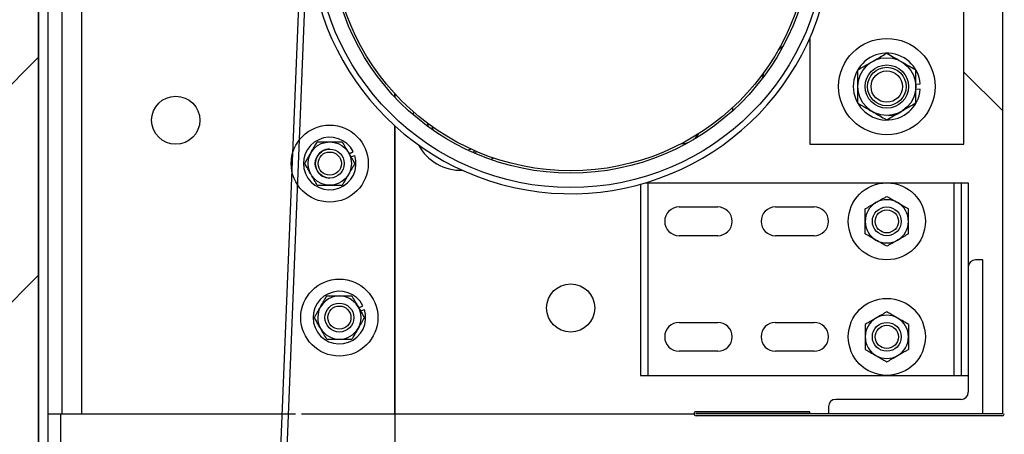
# Model space of a CAD drawing. Header units: inches. Extents: x 170 to 312, y 215 to 248.
# Tile 84 of 216: x 184.982 to 185.78, y 243.774 to 244.111. Entities that reach past the tile are written whole.
import ezdxf

# ---------------------------------------------------------------- set-up
doc = ezdxf.new("R2010")
doc.units = ezdxf.units.IN
doc.header["$LTSCALE"] = 0.25
doc.header["$MEASUREMENT"] = 0
doc.layers.add('ANNOTATIONS', color=1, linetype='Continuous')
doc.layers.add('STANDARD MOTOR LH', color=7, linetype='Continuous')
doc.styles.add('ARIAL', font='arial.ttf', dxfattribs={"height": 0.09375})
doc.dimstyles.new('STANDARD$0', dxfattribs={"dimtxt": 0.09375, "dimasz": 0.09375, "dimexe": 0.03125, "dimexo": 0.046875, "dimgap": 0.09, "dimtad": 0, "dimtih": 1, "dimtoh": 1, "dimdec": 4, "dimzin": 0, "dimdsep": 46, "dimtxsty": 'ARIAL', "dimcen": 0.09, "dimadec": 0, "dimazin": 0, "dimtfac": 1, "dimtdec": 4, "dimtofl": 0, "dimtmove": 0, "dimatfit": 1, "dimfxl": 1, "dimtolj": 1, "dimtzin": 0, "dimarcsym": 0})

# ---------------------------------------------------------------- blocks, each defined once
blk = doc.blocks.new('*D18')
at = {"layer": 'ANNOTATIONS', "color": 0, "lineweight": -2, "transparency": 16777216}
for p, q in [((185.82521, 243.78945), (186.22374, 243.78945)), ((186.19249, 243.6957), (186.19249, 243.5835)), ((186.19249, 243.19717), (186.19249, 243.30937)), ((185.04396, 243.10342), (186.22374, 243.10342))]:
    blk.add_line(p, q, dxfattribs=at)
at = {"layer": 'ANNOTATIONS', "color": 0, "transparency": 16777216}
for points in [[(186.17686, 243.6957), (186.20811, 243.6957), (186.19249, 243.78945)], [(186.17686, 243.19717), (186.20811, 243.19717), (186.19249, 243.10342)]]:
    blk.add_solid(points, dxfattribs=at)
at = {"layer": 'defpoints', "color": 0, "transparency": 16777216}
for p in [(185.77833, 243.78945), (186.19249, 243.78945), (184.99708, 243.10342)]:
    blk.add_point(p, dxfattribs=at)
at = {"layer": 'ANNOTATIONS', "color": 0, "transparency": 16777216, "insert": (186.19249, 243.44644), "char_height": 0.09375, "attachment_point": 5, "style": 'ARIAL'}
blk.add_mtext('\\A1;11"', dxfattribs=at)
blk = doc.blocks.new('*D32')
at = {"layer": 'ANNOTATIONS', "color": 0, "lineweight": -2, "transparency": 16777216}
for p, q in [((185.82521, 244.57365), (186.22374, 244.57365)), ((186.19249, 244.4799), (186.19249, 244.32002)), ((186.19249, 243.8832), (186.19249, 244.04308)), ((185.82521, 243.78945), (186.22374, 243.78945))]:
    blk.add_line(p, q, dxfattribs=at)
at = {"layer": 'ANNOTATIONS', "color": 0, "transparency": 16777216}
for points in [[(186.17686, 244.4799), (186.20811, 244.4799), (186.19249, 244.57365)], [(186.17686, 243.8832), (186.20811, 243.8832), (186.19249, 243.78945)]]:
    blk.add_solid(points, dxfattribs=at)
at = {"layer": 'defpoints', "color": 0, "transparency": 16777216}
for p in [(185.77833, 244.57365), (185.77833, 243.78945), (186.19249, 243.78945)]:
    blk.add_point(p, dxfattribs=at)
at = {"layer": 'ANNOTATIONS', "color": 0, "transparency": 16777216, "insert": (186.19249, 244.18155), "char_height": 0.09375, "attachment_point": 5, "style": 'ARIAL'}
blk.add_mtext('\\A1;12 1/2"', dxfattribs=at)
blk = doc.blocks.new('*D33')
at = {"layer": 'ANNOTATIONS', "color": 0, "lineweight": -2, "transparency": 16777216}
for p, q in [((185.82668, 244.57365), (186.22374, 244.57365)), ((186.19249, 244.4799), (186.19249, 244.32002)), ((186.19249, 243.8832), (186.19249, 244.04308)), ((185.82521, 243.78945), (186.22374, 243.78945))]:
    blk.add_line(p, q, dxfattribs=at)
at = {"layer": 'ANNOTATIONS', "color": 0, "transparency": 16777216}
for points in [[(186.17686, 244.4799), (186.20811, 244.4799), (186.19249, 244.57365)], [(186.17686, 243.8832), (186.20811, 243.8832), (186.19249, 243.78945)]]:
    blk.add_solid(points, dxfattribs=at)
at = {"layer": 'defpoints', "color": 0, "transparency": 16777216}
for p in [(185.77981, 244.57365), (185.77833, 243.78945), (186.19249, 243.78945)]:
    blk.add_point(p, dxfattribs=at)
at = {"layer": 'ANNOTATIONS', "color": 0, "transparency": 16777216, "insert": (186.19249, 244.18155), "char_height": 0.09375, "attachment_point": 5, "style": 'ARIAL'}
blk.add_mtext('\\A1;12 1/2"', dxfattribs=at)
blk = doc.blocks.new('*D34')
at = {"layer": 'ANNOTATIONS', "color": 0, "lineweight": -2, "transparency": 16777216}
for p, q in [((185.82521, 243.78945), (186.22374, 243.78945)), ((186.19249, 243.6957), (186.19249, 243.58331)), ((186.19249, 243.19717), (186.19249, 243.30956)), ((185.04396, 243.10342), (186.22374, 243.10342))]:
    blk.add_line(p, q, dxfattribs=at)
at = {"layer": 'ANNOTATIONS', "color": 0, "transparency": 16777216}
for points in [[(186.17686, 243.6957), (186.20811, 243.6957), (186.19249, 243.78945)], [(186.17686, 243.19717), (186.20811, 243.19717), (186.19249, 243.10342)]]:
    blk.add_solid(points, dxfattribs=at)
at = {"layer": 'defpoints', "color": 0, "transparency": 16777216}
for p in [(185.77833, 243.78945), (186.19249, 243.78945), (184.99708, 243.10342)]:
    blk.add_point(p, dxfattribs=at)
at = {"layer": 'ANNOTATIONS', "color": 0, "transparency": 16777216, "insert": (186.19249, 243.44644), "char_height": 0.09375, "attachment_point": 5, "style": 'ARIAL'}
blk.add_mtext('\\A1;  ', dxfattribs=at)
blk = doc.blocks.new('*D35')
at = {"layer": 'ANNOTATIONS', "color": 0, "lineweight": -2, "transparency": 16777216}
for p, q in [((185.82521, 244.57365), (186.65982, 244.57365)), ((186.62857, 244.4799), (186.62857, 243.97704)), ((186.62857, 243.19717), (186.62857, 243.70003)), ((185.04396, 243.10342), (186.65982, 243.10342))]:
    blk.add_line(p, q, dxfattribs=at)
at = {"layer": 'ANNOTATIONS', "color": 0, "transparency": 16777216}
for points in [[(186.61295, 244.4799), (186.6442, 244.4799), (186.62857, 244.57365)], [(186.61295, 243.19717), (186.6442, 243.19717), (186.62857, 243.10342)]]:
    blk.add_solid(points, dxfattribs=at)
at = {"layer": 'defpoints', "color": 0, "transparency": 16777216}
for p in [(185.77833, 244.57365), (186.62857, 244.57365), (184.99708, 243.10342)]:
    blk.add_point(p, dxfattribs=at)
at = {"layer": 'ANNOTATIONS', "color": 0, "transparency": 16777216, "insert": (186.62857, 243.83854), "char_height": 0.09375, "attachment_point": 5, "style": 'ARIAL'}
blk.add_mtext('\\A1;23 1/2"', dxfattribs=at)

msp = doc.modelspace()

# ---------------------------------------------------------------- hatches: boundary and pattern name
at = {"layer": 'STANDARD MOTOR LH'}
h = msp.add_hatch(dxfattribs=at)
h.set_pattern_fill('ANSI31', color=256, style=0)
h.set_pattern_definition([(45, (-0.30635, -11.93381), (-0.08838835, 0.08838835), [])])
edge = h.paths.add_edge_path()
edge.add_line((184.48146, 245.71433), (184.48146, 243.10342))
edge.add_line((184.48146, 243.10342), (184.99708, 243.10342))
edge.add_line((184.99708, 245.71433), (184.99708, 243.10342))
edge = h.paths.add_edge_path()
edge.add_line((184.43507, 245.71433), (184.72217, 245.71433))
edge.add_line((184.72217, 245.71433), (184.72217, 245.64563))
edge.add_line((184.72217, 245.64563), (184.76059, 245.77899))
edge.add_line((184.76059, 245.77899), (184.76059, 245.71433))
edge.add_line((184.76059, 245.71433), (185.05578, 245.71433))

# ---------------------------------------------------------------- linework, layer by layer
for p, q in [((184.99708, 240.10342), (184.99708, 245.71433)), ((184.99708, 245.71433), (184.99708, 243.10342)), ((185.77833, 244.57217), (185.77833, 243.79092)), ((185.00452, 244.54092), (185.00452, 243.66955)), ((185.01624, 243.79092), (185.01624, 244.54092)), ((185.03186, 244.54092), (185.03186, 243.79092)), ((185.74708, 244.00967), (185.74708, 244.35342)), ((185.21013, 244.18164), (185.17293, 243.26117)), ((185.21505, 244.18145), (185.17785, 243.26117)), ((185.62208, 244.09561), (185.62208, 244.00967)), ((185.58466, 244.06776), (185.58356, 244.06301)), ((185.74708, 244.06827), (185.77833, 244.03702)), ((185.70802, 244.05839), (185.71166, 244.05868)), ((185.70802, 244.0547), (185.71166, 244.05442)), ((185.28577, 244.04805), (185.28577, 244.05092)), ((185.28608, 244.04771), (185.28608, 244.05058)), ((185.55958, 244.03956), (185.55958, 244.03691)), ((185.28577, 243.79092), (185.28577, 244.02471)), ((185.28608, 243.38467), (185.28608, 244.02442)), ((185.31232, 244.02686), (185.31252, 244.02428)), ((185.3157, 244.02476), (185.3167, 244.02181)), ((185.62208, 244.00967), (185.74708, 244.00967)), ((185.2487, 244.00202), (185.25205, 244.00372)), ((185.2501, 243.99958), (185.25333, 244.00063)), ((185.36564, 243.99863), (185.36392, 243.99716)), ((185.48499, 243.97731), (185.48499, 243.82217)), ((185.48886, 243.97842), (185.75062, 243.97842)), ((185.49085, 243.97842), (185.49085, 243.82217)), ((185.7389, 243.97842), (185.7389, 243.82217)), ((185.74476, 243.97842), (185.74476, 243.82217)), ((185.75062, 243.97842), (185.75062, 243.8085)), ((185.51624, 243.95889), (185.54749, 243.95889)), ((185.59437, 243.95889), (185.62562, 243.95889)), ((185.54749, 243.93546), (185.51624, 243.93546)), ((185.62562, 243.93546), (185.59437, 243.93546)), ((185.76234, 243.91592), (185.75648, 243.91592)), ((185.76234, 243.79092), (185.76234, 243.91592)), ((185.25651, 243.87702), (185.25986, 243.87872)), ((185.25792, 243.87458), (185.26114, 243.87563)), ((185.51624, 243.86514), (185.54749, 243.86514)), ((185.59437, 243.86514), (185.62562, 243.86514)), ((185.54749, 243.84171), (185.51624, 243.84171)), ((185.62562, 243.84171), (185.59437, 243.84171)), ((185.48499, 243.82217), (185.75062, 243.82217)), ((185.74476, 243.80264), (185.6432, 243.80264)), ((185.00452, 243.79092), (185.20519, 243.79092)), ((185.01496, 243.63797), (185.01496, 243.79092)), ((185.21012, 243.79092), (185.28577, 243.79092)), ((185.28608, 243.79092), (185.52834, 243.79092)), ((185.62208, 243.79265), (185.52993, 243.79265)), ((185.62208, 243.79117), (185.52993, 243.79117)), ((185.77833, 243.79092), (185.52993, 243.79092)), ((185.77833, 243.78945), (185.52993, 243.78945)), ((185.62208, 243.79117), (185.62208, 243.79265)), ((185.63734, 243.79678), (185.63734, 243.79092))]:
    msp.add_line(p, q, dxfattribs=at)
at = {"layer": 'STANDARD MOTOR LH', "flags": 128}
for points in [[(185.60032, 244.08899), (185.59773, 244.08709), (185.59645, 244.08602)], [(185.30086, 244.03357), (185.30106, 244.03474), (185.30127, 244.0358)], [(185.31695, 244.02111), (185.31647, 244.02312), (185.31632, 244.02394)], [(185.34784, 244.00574), (185.34694, 244.00541), (185.34508, 244.00487)], [(185.35004, 244.00262), (185.35032, 244.00273), (185.35237, 244.00373)]]:
    msp.add_lwpolyline(points, dxfattribs=at)
at = {"layer": 'STANDARD MOTOR LH'}
for centre, radius in [((185.42833, 244.18155), 0.20703), ((185.42833, 244.18155), 0.19531), ((185.42833, 244.18155), 0.19336), ((185.68458, 244.05655), 0.03906), ((185.68458, 244.05655), 0.02344), ((185.68458, 244.05655), 0.01758), ((185.68458, 244.05655), 0.01563), ((185.68458, 244.05655), 0.01276), ((185.10822, 244.02921), 0.01953), ((185.23302, 243.99405), 0.03125), ((185.23302, 243.99405), 0.01756), ((185.23308, 243.99405), 0.01172), ((185.23308, 243.99405), 0.00939), ((185.68458, 243.94717), 0.03125), ((185.68458, 243.94717), 0.01172), ((185.68458, 243.94717), 0.00939), ((185.24083, 243.86905), 0.03125), ((185.42833, 243.87686), 0.01953), ((185.24083, 243.86905), 0.01172), ((185.24083, 243.86905), 0.00939), ((185.68458, 243.85342), 0.03125), ((185.68458, 243.85342), 0.01172), ((185.68458, 243.85342), 0.00939)]:
    msp.add_circle(centre, radius, dxfattribs=at)
for centre, radius, start, end in [((185.42833, 244.18155), 0.21195, 0.34441, 343.1474), ((185.68458, 244.05655), 0.02716, 4.4994, 355.50026), ((185.68458, 244.05655), 0.02344, 273.34701, 300), ((185.23302, 243.99405), 0.02134, 26.94828, 17.94828), ((185.5172, 244.02763), 0.01758, 271.46319, 328.53681), ((185.23302, 243.99405), 0.01172, 89.85986, 270), ((185.33947, 244.02763), 0.03906, 208.25718, 271.74282), ((185.51624, 243.94717), 0.01172, 90, 270), ((185.54749, 243.94717), 0.01172, 270, 90), ((185.59437, 243.94717), 0.01172, 90, 270), ((185.62562, 243.94717), 0.01172, 270, 90), ((185.68458, 243.94717), 0.01756, 120, 239.99999), ((185.68458, 243.94717), 0.01756, 60, 120), ((185.68458, 243.94717), 0.01756, 300, 60.00001), ((185.68458, 243.94717), 0.01756, 240, 300), ((185.75648, 243.91006), 0.00586, 90, 180), ((185.24083, 243.86905), 0.02134, 26.94828, 17.94828), ((185.24083, 243.86905), 0.01756, 330, 209.99996), ((185.68458, 243.85342), 0.01756, 60, 120), ((185.51624, 243.85342), 0.01172, 90, 270), ((185.54749, 243.85342), 0.01172, 270, 90), ((185.59437, 243.85342), 0.01172, 90, 270), ((185.62562, 243.85342), 0.01172, 270, 90), ((185.68458, 243.85342), 0.01756, 120, 239.99999), ((185.68458, 243.85342), 0.01756, 300, 60.00001), ((185.24083, 243.86905), 0.01756, 210, 330.00003), ((185.68458, 243.85342), 0.01756, 240, 300), ((185.74476, 243.8085), 0.00586, 270, 0), ((185.6432, 243.79678), 0.00586, 90, 180), ((185.52993, 243.79105), 0.0016, 90, 270), ((185.52993, 243.79105), 0.000123, 90, 270), ((185.77833, 243.79092), 0.00148, 270, 0)]:
    msp.add_arc(centre, radius, start, end, dxfattribs=at)
for points, knots in [([(185.66114, 244.07008), (185.66297, 244.07113), (185.66668, 244.07328), (185.67073, 244.07561), (185.67281, 244.07681), (185.67286, 244.07685)], [0, 0, 0, 0, 0.4843425, 0.9863147, 1, 1, 1, 1]), ([(185.67286, 244.07685), (185.6745, 244.07779), (185.67784, 244.07972), (185.68173, 244.08196), (185.68394, 244.08324), (185.68458, 244.08361)], [0, 0, 0, 0, 0.406324, 0.827252, 1, 1, 1, 1]), ([(185.68458, 244.08361), (185.6864, 244.08256), (185.69011, 244.08042), (185.69417, 244.07808), (185.69625, 244.07688), (185.6963, 244.07685)], [0, 0, 0, 0, 0.4843425, 0.9863147, 1, 1, 1, 1]), ([(185.6963, 244.07685), (185.69794, 244.0759), (185.70128, 244.07397), (185.70517, 244.07173), (185.70738, 244.07045), (185.70802, 244.07008)], [0, 0, 0, 0, 0.406295, 0.827264, 1, 1, 1, 1]), ([(185.66114, 244.05655), (185.66114, 244.05686), (185.66114, 244.05889), (185.66114, 244.06267), (185.66114, 244.06685), (185.66114, 244.06928), (185.66114, 244.07008)], [0, 0, 0, 0, 0.066506, 0.435266, 0.81456, 1, 1, 1, 1]), ([(185.70802, 244.05655), (185.70802, 244.05686), (185.70802, 244.05889), (185.70802, 244.06267), (185.70802, 244.06685), (185.70802, 244.06928), (185.70802, 244.07008)], [0, 0, 0, 0, 0.066506, 0.435266, 0.81456, 1, 1, 1, 1]), ([(185.66114, 244.04302), (185.66114, 244.04416), (185.66114, 244.04687), (185.66114, 244.05139), (185.66114, 244.05482), (185.66114, 244.05655)], [0, 0, 0, 0, 0.2654548, 0.6280536, 1, 1, 1, 1]), ([(185.70802, 244.04302), (185.70802, 244.04416), (185.70802, 244.04687), (185.70802, 244.05139), (185.70802, 244.05482), (185.70802, 244.05655)], [0, 0, 0, 0, 0.2654548, 0.6280536, 1, 1, 1, 1]), ([(185.66114, 244.04302), (185.66297, 244.04197), (185.66668, 244.03982), (185.67073, 244.03748), (185.67281, 244.03628), (185.67286, 244.03625)], [0, 0, 0, 0, 0.4843425, 0.9863147, 1, 1, 1, 1]), ([(185.70802, 244.04302), (185.7062, 244.04197), (185.70249, 244.03982), (185.69843, 244.03748), (185.69636, 244.03628), (185.6963, 244.03625)], [0, 0, 0, 0, 0.4843425, 0.9863147, 1, 1, 1, 1]), ([(185.67286, 244.03625), (185.6745, 244.0353), (185.67784, 244.03338), (185.68173, 244.03113), (185.68394, 244.02986), (185.68458, 244.02949)], [0, 0, 0, 0, 0.406324, 0.827252, 1, 1, 1, 1]), ([(185.68458, 244.02949), (185.6864, 244.03054), (185.69011, 244.03268), (185.69417, 244.03502), (185.69625, 244.03622), (185.6963, 244.03625)], [0, 0, 0, 0, 0.4843425, 0.9863147, 1, 1, 1, 1]), ([(185.21781, 244.00283), (185.21852, 244.00406), (185.21996, 244.00656), (185.22164, 244.00947), (185.2226, 244.01113), (185.22288, 244.01161)], [0, 0, 0, 0, 0.4057471, 0.8261649, 1, 1, 1, 1]), ([(185.22288, 244.01161), (185.22374, 244.01161), (185.22696, 244.01161), (185.23046, 244.01161), (185.23302, 244.01161)], [0, 0, 0, 0, 0.266219, 1, 1, 1, 1]), ([(185.23302, 244.01161), (185.23325, 244.01161), (185.23608, 244.01161), (185.23956, 244.01161), (185.24256, 244.01161), (185.24316, 244.01161)], [0, 0, 0, 0, 0.066046, 0.812928, 1, 1, 1, 1]), ([(185.24316, 244.01161), (185.24395, 244.01025), (185.24555, 244.00747), (185.24731, 244.00443), (185.2482, 244.00287), (185.24823, 244.00283)], [0, 0, 0, 0, 0.4840327, 0.9856318, 1, 1, 1, 1]), ([(185.35059, 244.00481), (185.35025, 244.00442), (185.34973, 244.00383), (185.34923, 244.00327), (185.34906, 244.00307)], [0, 0, 0, 0, 0.659553, 1, 1, 1, 1]), ([(185.21274, 243.99405), (185.21353, 243.99541), (185.21513, 243.99819), (185.21689, 244.00123), (185.21779, 244.00279), (185.21781, 244.00283)], [0, 0, 0, 0, 0.4840327, 0.9856318, 1, 1, 1, 1]), ([(185.24823, 244.00283), (185.24894, 244.0016), (185.25038, 243.9991), (185.25206, 243.99619), (185.25302, 243.99453), (185.2533, 243.99405)], [0, 0, 0, 0, 0.405748, 0.82612, 1, 1, 1, 1]), ([(185.21781, 243.98527), (185.2171, 243.9865), (185.21566, 243.989), (185.21398, 243.9919), (185.21302, 243.99356), (185.21274, 243.99405)], [0, 0, 0, 0, 0.405694, 0.826067, 1, 1, 1, 1]), ([(185.2533, 243.99405), (185.25251, 243.99268), (185.25091, 243.98991), (185.24915, 243.98687), (185.24825, 243.98531), (185.24823, 243.98527)], [0, 0, 0, 0, 0.483978, 0.985632, 1, 1, 1, 1]), ([(185.22288, 243.97649), (185.22209, 243.97785), (185.22049, 243.98063), (185.21875, 243.98367), (185.21784, 243.98522), (185.21781, 243.98527)], [0, 0, 0, 0, 0.483978, 0.985575, 1, 1, 1, 1]), ([(185.24823, 243.98527), (185.24752, 243.98404), (185.24608, 243.98154), (185.2444, 243.97863), (185.24344, 243.97697), (185.24316, 243.97649)], [0, 0, 0, 0, 0.405748, 0.826113, 1, 1, 1, 1]), ([(185.22288, 243.97649), (185.22374, 243.97649), (185.22696, 243.97649), (185.23046, 243.97649), (185.23302, 243.97649)], [0, 0, 0, 0, 0.266219, 1, 1, 1, 1]), ([(185.23302, 243.97649), (185.23325, 243.97649), (185.23608, 243.97649), (185.23956, 243.97649), (185.24256, 243.97649), (185.24316, 243.97649)], [0, 0, 0, 0, 0.066046, 0.812928, 1, 1, 1, 1]), ([(185.6758, 243.96238), (185.67703, 243.96309), (185.67953, 243.96454), (185.68244, 243.96622), (185.6841, 243.96717), (185.68458, 243.96745)], [0, 0, 0, 0, 0.405747, 0.826139, 1, 1, 1, 1]), ([(185.68458, 243.96745), (185.68595, 243.96667), (185.68873, 243.96506), (185.69176, 243.96331), (185.69332, 243.96241), (185.69336, 243.96238)], [0, 0, 0, 0, 0.484053, 0.985632, 1, 1, 1, 1]), ([(185.66702, 243.95731), (185.66838, 243.9581), (185.67116, 243.95971), (185.6742, 243.96146), (185.67576, 243.96236), (185.6758, 243.96238)], [0, 0, 0, 0, 0.483959, 0.985632, 1, 1, 1, 1]), ([(185.66702, 243.94717), (185.66702, 243.9474), (185.66702, 243.95023), (185.66702, 243.95371), (185.66702, 243.95671), (185.66702, 243.95731)], [0, 0, 0, 0, 0.065993, 0.812917, 1, 1, 1, 1]), ([(185.69336, 243.96238), (185.69459, 243.96168), (185.69709, 243.96023), (185.7, 243.95855), (185.70166, 243.95759), (185.70214, 243.95731)], [0, 0, 0, 0, 0.40572, 0.826139, 1, 1, 1, 1]), ([(185.70214, 243.94717), (185.70214, 243.9474), (185.70214, 243.95023), (185.70214, 243.95371), (185.70214, 243.95671), (185.70214, 243.95731)], [0, 0, 0, 0, 0.065993, 0.812917, 1, 1, 1, 1]), ([(185.66702, 243.93703), (185.66702, 243.93789), (185.66702, 243.94111), (185.66702, 243.94461), (185.66702, 243.94717)], [0, 0, 0, 0, 0.266165, 1, 1, 1, 1]), ([(185.70214, 243.93703), (185.70214, 243.93789), (185.70214, 243.94111), (185.70214, 243.94461), (185.70214, 243.94717)], [0, 0, 0, 0, 0.266165, 1, 1, 1, 1]), ([(185.6758, 243.93196), (185.67457, 243.93267), (185.67207, 243.93412), (185.66916, 243.9358), (185.66751, 243.93675), (185.66702, 243.93703)], [0, 0, 0, 0, 0.40572, 0.826139, 1, 1, 1, 1]), ([(185.70214, 243.93703), (185.70078, 243.93625), (185.698, 243.93464), (185.69497, 243.93289), (185.69341, 243.93199), (185.69336, 243.93196)], [0, 0, 0, 0, 0.483959, 0.985632, 1, 1, 1, 1]), ([(185.68458, 243.92689), (185.68322, 243.92768), (185.68044, 243.92929), (185.6774, 243.93104), (185.67584, 243.93194), (185.6758, 243.93196)], [0, 0, 0, 0, 0.483959, 0.985632, 1, 1, 1, 1]), ([(185.69336, 243.93196), (185.69214, 243.93126), (185.68964, 243.92981), (185.68673, 243.92813), (185.68507, 243.92718), (185.68458, 243.92689)], [0, 0, 0, 0, 0.405747, 0.826139, 1, 1, 1, 1]), ([(185.22562, 243.87783), (185.22633, 243.87906), (185.22778, 243.88156), (185.22945, 243.88447), (185.23041, 243.88613), (185.23069, 243.88661)], [0, 0, 0, 0, 0.405701, 0.826067, 1, 1, 1, 1]), ([(185.23069, 243.88661), (185.23155, 243.88661), (185.23477, 243.88661), (185.23827, 243.88661), (185.24083, 243.88661)], [0, 0, 0, 0, 0.266112, 1, 1, 1, 1]), ([(185.24083, 243.88661), (185.24106, 243.88661), (185.24389, 243.88661), (185.24737, 243.88661), (185.25037, 243.88661), (185.25097, 243.88661)], [0, 0, 0, 0, 0.066046, 0.812822, 1, 1, 1, 1]), ([(185.25097, 243.88661), (185.25176, 243.88525), (185.25336, 243.88247), (185.25512, 243.87943), (185.25602, 243.87787), (185.25604, 243.87783)], [0, 0, 0, 0, 0.483978, 0.985632, 1, 1, 1, 1]), ([(185.22055, 243.86905), (185.22134, 243.87041), (185.22294, 243.87319), (185.2247, 243.87623), (185.2256, 243.87779), (185.22562, 243.87783)], [0, 0, 0, 0, 0.483955, 0.985633, 1, 1, 1, 1]), ([(185.25604, 243.87783), (185.25675, 243.8766), (185.25819, 243.8741), (185.25987, 243.87119), (185.26083, 243.86953), (185.26111, 243.86905)], [0, 0, 0, 0, 0.405675, 0.826075, 1, 1, 1, 1]), ([(185.22562, 243.86027), (185.22491, 243.8615), (185.22347, 243.86399), (185.22179, 243.86691), (185.22083, 243.86856), (185.22055, 243.86905)], [0, 0, 0, 0, 0.405748, 0.826113, 1, 1, 1, 1]), ([(185.26111, 243.86905), (185.26032, 243.86768), (185.25872, 243.86491), (185.25697, 243.86187), (185.25607, 243.86031), (185.25604, 243.86027)], [0, 0, 0, 0, 0.4840327, 0.9856318, 1, 1, 1, 1]), ([(185.68458, 243.8737), (185.68322, 243.87292), (185.68044, 243.87131), (185.6774, 243.86956), (185.67584, 243.86866), (185.6758, 243.86863)], [0, 0, 0, 0, 0.483959, 0.985632, 1, 1, 1, 1]), ([(185.69336, 243.86863), (185.69214, 243.86934), (185.68964, 243.87079), (185.68673, 243.87247), (185.68507, 243.87342), (185.68458, 243.8737)], [0, 0, 0, 0, 0.405747, 0.826139, 1, 1, 1, 1]), ([(185.6758, 243.86863), (185.67457, 243.86793), (185.67207, 243.86648), (185.66916, 243.8648), (185.66751, 243.86384), (185.66702, 243.86356)], [0, 0, 0, 0, 0.40572, 0.826139, 1, 1, 1, 1]), ([(185.66702, 243.86356), (185.66702, 243.86271), (185.66702, 243.85948), (185.66702, 243.85599), (185.66702, 243.85342)], [0, 0, 0, 0, 0.266165, 1, 1, 1, 1]), ([(185.70214, 243.86356), (185.70078, 243.86435), (185.698, 243.86596), (185.69497, 243.86771), (185.69341, 243.86861), (185.69336, 243.86863)], [0, 0, 0, 0, 0.483959, 0.985632, 1, 1, 1, 1]), ([(185.70214, 243.86356), (185.70214, 243.86271), (185.70214, 243.85948), (185.70214, 243.85599), (185.70214, 243.85342)], [0, 0, 0, 0, 0.266165, 1, 1, 1, 1]), ([(185.23069, 243.85149), (185.22991, 243.85285), (185.2283, 243.85563), (185.22655, 243.85867), (185.22565, 243.86022), (185.22562, 243.86027)], [0, 0, 0, 0, 0.4840327, 0.9856318, 1, 1, 1, 1]), ([(185.25604, 243.86027), (185.25533, 243.85904), (185.25389, 243.85654), (185.25221, 243.85363), (185.25125, 243.85197), (185.25097, 243.85149)], [0, 0, 0, 0, 0.405748, 0.82612, 1, 1, 1, 1]), ([(185.66702, 243.85342), (185.66702, 243.85319), (185.66702, 243.85036), (185.66702, 243.84689), (185.66702, 243.84389), (185.66702, 243.84328)], [0, 0, 0, 0, 0.065993, 0.812917, 1, 1, 1, 1]), ([(185.70214, 243.85342), (185.70214, 243.85319), (185.70214, 243.85036), (185.70214, 243.84689), (185.70214, 243.84389), (185.70214, 243.84328)], [0, 0, 0, 0, 0.065993, 0.812917, 1, 1, 1, 1]), ([(185.23069, 243.85149), (185.23155, 243.85149), (185.23477, 243.85149), (185.23827, 243.85149), (185.24083, 243.85149)], [0, 0, 0, 0, 0.266112, 1, 1, 1, 1]), ([(185.24083, 243.85149), (185.24106, 243.85149), (185.24389, 243.85149), (185.24737, 243.85149), (185.25037, 243.85149), (185.25097, 243.85149)], [0, 0, 0, 0, 0.066046, 0.812822, 1, 1, 1, 1]), ([(185.66702, 243.84328), (185.66838, 243.8425), (185.67116, 243.84089), (185.6742, 243.83914), (185.67576, 243.83824), (185.6758, 243.83821)], [0, 0, 0, 0, 0.483959, 0.985632, 1, 1, 1, 1]), ([(185.6758, 243.83821), (185.67703, 243.83751), (185.67953, 243.83606), (185.68244, 243.83438), (185.6841, 243.83343), (185.68458, 243.83314)], [0, 0, 0, 0, 0.405747, 0.826139, 1, 1, 1, 1]), ([(185.68458, 243.83314), (185.68595, 243.83393), (185.68873, 243.83554), (185.69176, 243.83729), (185.69332, 243.83819), (185.69336, 243.83821)], [0, 0, 0, 0, 0.484053, 0.985632, 1, 1, 1, 1]), ([(185.69336, 243.83821), (185.69459, 243.83892), (185.69709, 243.84037), (185.7, 243.84205), (185.70166, 243.843), (185.70214, 243.84328)], [0, 0, 0, 0, 0.40572, 0.826139, 1, 1, 1, 1])]:
    msp.add_open_spline(points, degree=3, knots=knots, dxfattribs=at)

# ---------------------------------------------------------------- dimensions: what is measured, and where the dimension line sits
at = {"layer": 'ANNOTATIONS'}
for base, p1, p2, text, picture, middle in [((186.62857, 244.57365), (184.99708, 243.10342), (185.77833, 244.57365), '23 1/2"', '*D35', (186.62857, 243.83854)), ((186.19249, 243.78945), (185.77833, 244.57365), (185.77833, 243.78945), '12 1/2"', '*D32', (186.19249, 244.18155)), ((186.19249, 243.78945), (185.77981, 244.57365), (185.77833, 243.78945), '12 1/2"', '*D33', (186.19249, 244.18155))]:
    dim = msp.add_linear_dim(base=base, p1=p1, p2=p2, angle=90, text=text, dimstyle='STANDARD$0', dxfattribs=at)
    dim.commit()
    dim.dimension.update_dxf_attribs({"geometry": picture, "text_midpoint": middle, "dimtype": 160})
for text, picture in [('11"', '*D18'), ('  ', '*D34')]:
    dim = msp.add_linear_dim(base=(186.19249, 243.78945), p1=(184.99708, 243.10342), p2=(185.77833, 243.78945), angle=90, text=text, dimstyle='STANDARD$0', dxfattribs=at)
    dim.commit()
    dim.dimension.update_dxf_attribs({"geometry": picture, "text_midpoint": (186.19249, 243.44644)})

doc.saveas('drawing.dxf')
